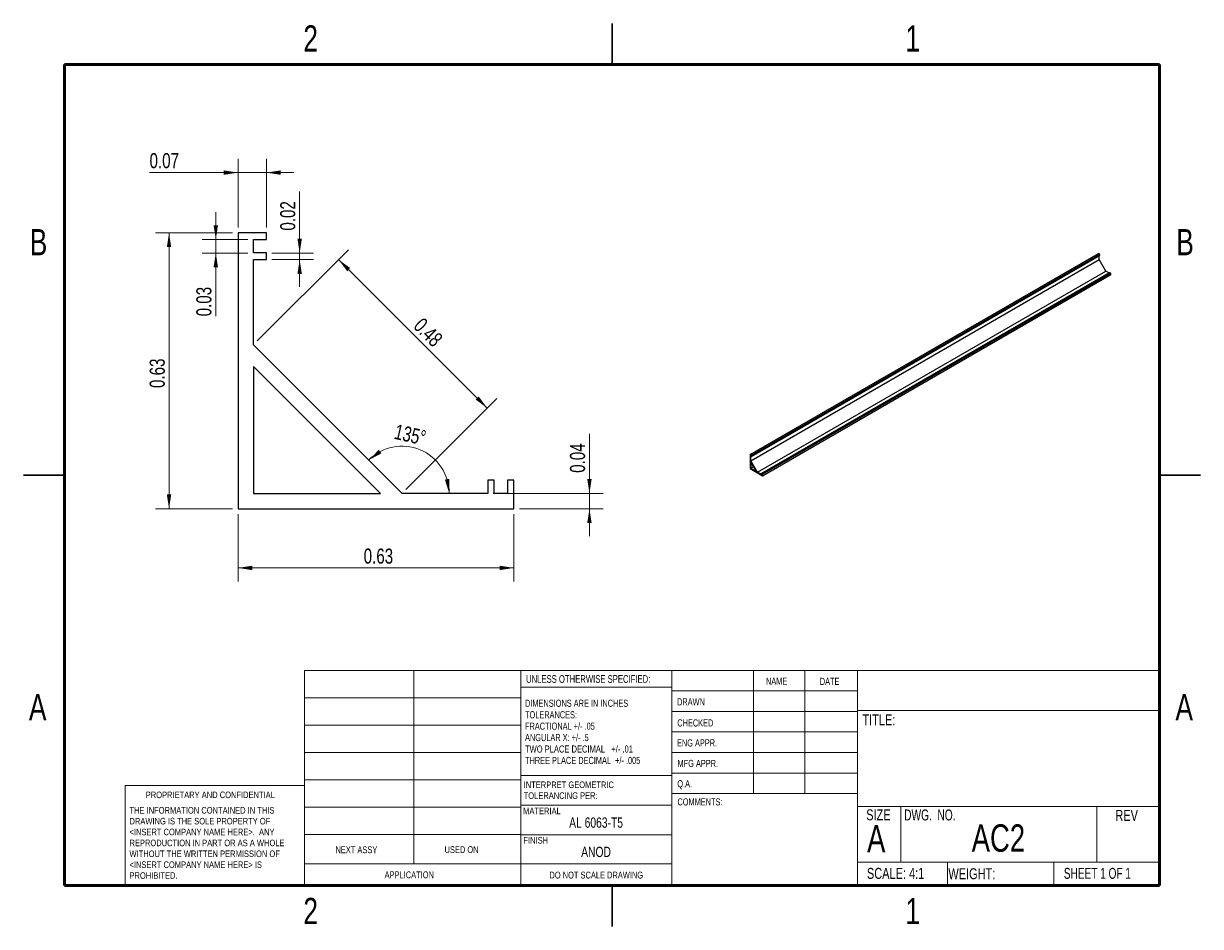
# Model space of a CAD drawing. Header units: inches. Extents: x 0.1 to 10.9, y 0.1 to 8.4.
import ezdxf

# ---------------------------------------------------------------- set-up
doc = ezdxf.new("R2010")
doc.units = ezdxf.units.IN
doc.header["$MEASUREMENT"] = 0
doc.styles.add('SLDTEXTSTYLE0', font='TXT', dxfattribs={"width": 0.75})
doc.styles.add('SLDTEXTSTYLE1', font='TXT', dxfattribs={"width": 0.6875})
doc.styles.add('SLDTEXTSTYLE2', font='TXT', dxfattribs={"width": 0.694444})
doc.dimstyles.new('SLDDIMSTYLE0', dxfattribs={"dimtxt": 0.137795, "dimasz": 0.13, "dimexe": 0, "dimexo": 0.0625, "dimgap": 0.034449, "dimtad": 1, "dimlfac": 0.25, "dimrnd": 1e-09, "dimdsep": 46, "dimtxsty": 'SLDTEXTSTYLE0', "dimsah": 1, "dimcen": 0.09, "dimadec": 0, "dimazin": 2, "dimtfac": 1, "dimtofl": 0, "dimtmove": 0, "dimatfit": 3, "dimfxl": 0, "dimfrac": 2, "dimtolj": 1, "dimtzin": 12, "dimarcsym": 0})
doc.dimstyles.new('SLDDIMSTYLE1', dxfattribs={"dimtxt": 0.137795, "dimasz": 0.13, "dimexe": 0, "dimexo": 0.0625, "dimgap": 0.034449, "dimtad": 1, "dimlfac": 0.25, "dimrnd": 1e-09, "dimdsep": 46, "dimtxsty": 'SLDTEXTSTYLE0', "dimsah": 1, "dimcen": 0.09, "dimadec": 0, "dimazin": 2, "dimtfac": 1, "dimtmove": 0, "dimatfit": 0, "dimfxl": 0, "dimfrac": 2, "dimtolj": 1, "dimtzin": 12, "dimarcsym": 0})
doc.dimstyles.new('SLDDIMSTYLE2', dxfattribs={"dimtxt": 0.137795, "dimasz": 0.13, "dimexe": 0, "dimexo": 0.0625, "dimgap": 0.034449, "dimtad": 1, "dimdec": 4, "dimlfac": 0.25, "dimzin": 12, "dimdsep": 46, "dimtxsty": 'SLDTEXTSTYLE0', "dimsah": 1, "dimcen": 0.09, "dimazin": 3, "dimtfac": 1, "dimtofl": 0, "dimtmove": 0, "dimatfit": 3, "dimfxl": 0, "dimfrac": 2, "dimtolj": 1, "dimtzin": 12, "dimarcsym": 0})

# ---------------------------------------------------------------- blocks, each defined once
blk = doc.blocks.new('SW_NOTE_0')
at = {"color": 0, "linetype": 'Continuous', "lineweight": 0, "char_height": 0.06, "attachment_point": 1, "style": 'SLDTEXTSTYLE0'}
for s, insert in [('INTERPRET GEOMETRIC', (0, 0.077)), ('TOLERANCING PER:', (0, -0.022))]:
    blk.add_mtext(s, dxfattribs=dict(at, insert=insert))
blk = doc.blocks.new('SW_NOTE_1')
at = {"color": 0, "linetype": 'Continuous', "lineweight": 0, "char_height": 0.065, "attachment_point": 1}
for s, insert, style in [('DIMENSIONS ARE IN INCHES', (0, 0.084), 'SLDTEXTSTYLE0'), ('TOLERANCES:', (0, -0.021), 'SLDTEXTSTYLE0'), ('FRACTIONAL +/- .05', (0, -0.125), 'SLDTEXTSTYLE0'), ('ANGULAR X: +/- .5', (0, -0.229), 'SLDTEXTSTYLE0'), ('TWO PLACE DECIMAL   +/- .01', (0, -0.334), 'SLDTEXTSTYLE2'), ('THREE PLACE DECIMAL  +/- .005', (0, -0.438), 'SLDTEXTSTYLE0')]:
    blk.add_mtext(s, dxfattribs=dict(at, insert=insert, style=style))
blk = doc.blocks.new('SW_NOTE_2')
at = {"color": 0, "linetype": 'Continuous', "lineweight": 0, "char_height": 0.06, "attachment_point": 1, "style": 'SLDTEXTSTYLE0'}
for s, insert in [('THE INFORMATION CONTAINED IN THIS', (0, 0.077)), ('DRAWING IS THE SOLE PROPERTY OF', (0, -0.022)), ('<INSERT COMPANY NAME HERE>.  ANY', (0, -0.121)), ('WITHOUT THE WRITTEN PERMISSION OF', (0, -0.32)), ('REPRODUCTION IN PART OR AS A WHOLE', (0, -0.221)), ('<INSERT COMPANY NAME HERE> IS', (0, -0.42)), ('PROHIBITED.', (0, -0.519))]:
    blk.add_mtext(s, dxfattribs=dict(at, insert=insert))
blk = doc.blocks.new('_D')
at = {"color": 7, "linetype": 'Continuous', "lineweight": 18}
for p, q in [((2.034, 6.462), (1.329, 6.462)), ((1.454, 3.942), (1.454, 6.462)), ((2.034, 3.942), (1.329, 3.942))]:
    blk.add_line(p, q, dxfattribs=at)
for points in [[(1.454, 6.462), (1.434, 6.332), (1.474, 6.332)], [(1.454, 3.942), (1.474, 4.072), (1.434, 4.072)]]:
    blk.add_solid(points, dxfattribs=at)
at = {"color": 7, "linetype": 'Continuous', "lineweight": 18, "insert": (1.277, 5.045), "char_height": 0.1378, "attachment_point": 1, "rotation": 90, "style": 'SLDTEXTSTYLE0'}
blk.add_mtext('0.63', dxfattribs=at)
blk = doc.blocks.new('_D_1')
at = {"color": 7, "linetype": 'Continuous', "lineweight": 18}
for p, q in [((2.084, 3.892), (2.084, 3.276)), ((4.604, 3.892), (4.604, 3.276)), ((2.084, 3.401), (4.604, 3.401))]:
    blk.add_line(p, q, dxfattribs=at)
for points in [[(2.084, 3.401), (2.214, 3.381), (2.214, 3.421)], [(4.604, 3.401), (4.474, 3.421), (4.474, 3.381)]]:
    blk.add_solid(points, dxfattribs=at)
at = {"color": 7, "linetype": 'Continuous', "lineweight": 18, "insert": (3.232, 3.578), "char_height": 0.1378, "attachment_point": 1, "style": 'SLDTEXTSTYLE0'}
blk.add_mtext('0.63', dxfattribs=at)
blk = doc.blocks.new('_D_2')
at = {"color": 7, "linetype": 'Continuous', "lineweight": 18}
for p, q in [((5.294, 4.082), (5.294, 4.626)), ((4.414, 4.082), (5.419, 4.082)), ((5.294, 3.942), (5.294, 4.082)), ((4.654, 3.942), (5.419, 3.942)), ((5.294, 3.942), (5.294, 3.692))]:
    blk.add_line(p, q, dxfattribs=at)
for points in [[(5.294, 4.082), (5.314, 4.212), (5.274, 4.212)], [(5.294, 3.942), (5.274, 3.812), (5.314, 3.812)]]:
    blk.add_solid(points, dxfattribs=at)
at = {"color": 7, "linetype": 'Continuous', "lineweight": 18, "insert": (5.116, 4.27), "char_height": 0.1378, "attachment_point": 1, "rotation": 90, "style": 'SLDTEXTSTYLE0'}
blk.add_mtext('0.04', dxfattribs=at)
blk = doc.blocks.new('_D_3')
at = {"color": 7, "linetype": 'Continuous', "lineweight": 18}
blk.add_arc((3.582, 4.082), 0.431, 0, 135, dxfattribs=at)
for points in [[(3.278, 4.387), (3.394, 4.448), (3.37, 4.48)], [(4.013, 4.082), (4.014, 4.214), (3.974, 4.208)]]:
    blk.add_solid(points, dxfattribs=at)
at = {"color": 7, "linetype": 'Continuous', "lineweight": 18, "insert": (3.533, 4.717), "char_height": 0.1378, "attachment_point": 1, "rotation": 347.0793, "style": 'SLDTEXTSTYLE0'}
blk.add_mtext('135°', dxfattribs=at)
blk = doc.blocks.new('_D_4')
at = {"color": 7, "linetype": 'Continuous', "lineweight": 18}
for p, q in [((2.647, 6.278), (2.647, 6.84)), ((2.394, 6.278), (2.772, 6.278)), ((2.647, 6.218), (2.647, 6.278)), ((2.394, 6.218), (2.772, 6.218)), ((2.647, 6.218), (2.647, 5.968))]:
    blk.add_line(p, q, dxfattribs=at)
for points in [[(2.647, 6.278), (2.667, 6.408), (2.627, 6.408)], [(2.647, 6.218), (2.627, 6.088), (2.667, 6.088)]]:
    blk.add_solid(points, dxfattribs=at)
at = {"color": 7, "linetype": 'Continuous', "lineweight": 18, "insert": (2.469, 6.483), "char_height": 0.1378, "attachment_point": 1, "rotation": 90, "style": 'SLDTEXTSTYLE0'}
blk.add_mtext('0.02', dxfattribs=at)
blk = doc.blocks.new('_D_5')
at = {"color": 7, "linetype": 'Continuous', "lineweight": 18}
for p, q in [((2.084, 6.512), (2.084, 7.138)), ((2.344, 6.512), (2.344, 7.138)), ((2.084, 7.013), (1.276, 7.013)), ((2.344, 7.013), (2.084, 7.013)), ((2.344, 7.013), (2.594, 7.013))]:
    blk.add_line(p, q, dxfattribs=at)
for points in [[(2.084, 7.013), (1.954, 7.033), (1.954, 6.993)], [(2.344, 7.013), (2.474, 6.993), (2.474, 7.033)]]:
    blk.add_solid(points, dxfattribs=at)
at = {"color": 7, "linetype": 'Continuous', "lineweight": 18, "insert": (1.276, 7.191), "char_height": 0.1378, "attachment_point": 1, "style": 'SLDTEXTSTYLE0'}
blk.add_mtext('0.07', dxfattribs=at)
blk = doc.blocks.new('_D_6')
at = {"color": 7, "linetype": 'Continuous', "lineweight": 18}
for p, q in [((2.26, 5.475), (3.092, 6.307)), ((4.361, 4.861), (3.003, 6.218)), ((3.617, 4.117), (4.449, 4.949))]:
    blk.add_line(p, q, dxfattribs=at)
for points in [[(3.003, 6.218), (3.081, 6.112), (3.109, 6.141)], [(4.361, 4.861), (4.283, 4.967), (4.255, 4.939)]]:
    blk.add_solid(points, dxfattribs=at)
at = {"color": 7, "linetype": 'Continuous', "lineweight": 18, "insert": (3.775, 5.698), "char_height": 0.1378, "attachment_point": 1, "rotation": 315, "style": 'SLDTEXTSTYLE0'}
blk.add_mtext('0.48', dxfattribs=at)
blk = doc.blocks.new('_D_7')
at = {"color": 7, "linetype": 'Continuous', "lineweight": 18}
for p, q in [((1.881, 6.402), (1.881, 6.652)), ((2.174, 6.402), (1.756, 6.402)), ((1.881, 6.278), (1.881, 6.402)), ((2.174, 6.278), (1.756, 6.278)), ((1.881, 6.278), (1.881, 5.7))]:
    blk.add_line(p, q, dxfattribs=at)
for points in [[(1.881, 6.402), (1.901, 6.532), (1.861, 6.532)], [(1.881, 6.278), (1.861, 6.148), (1.901, 6.148)]]:
    blk.add_solid(points, dxfattribs=at)
at = {"color": 7, "linetype": 'Continuous', "lineweight": 18, "insert": (1.703, 5.7), "char_height": 0.1378, "attachment_point": 1, "rotation": 90, "style": 'SLDTEXTSTYLE0'}
blk.add_mtext('0.03', dxfattribs=at)

msp = doc.modelspace()

# ---------------------------------------------------------------- linework, layer by layer
at = {"color": 7, "linetype": 'Continuous', "lineweight": 25}
for p, q in [((5.5, 8.37504), (5.5, 7.99996)), ((5.5, 8), (5.5, 8.375)), ((2.08442, 6.46214), (2.08442, 3.94214)), ((2.34442, 6.46214), (2.08442, 6.46214)), ((2.34442, 6.40214), (2.34442, 6.46214)), ((2.22442, 6.40214), (2.34442, 6.40214)), ((2.22442, 6.27847), (2.22442, 6.40214)), ((2.34442, 6.27847), (2.22442, 6.27847)), ((2.34442, 6.21847), (2.34442, 6.27847)), ((6.76207, 4.43663), (9.94405, 6.27355)), ((6.76826, 4.42369), (9.95024, 6.2606)), ((6.77356, 4.43), (9.95554, 6.26692)), ((6.77356, 4.42694), (9.95554, 6.26385)), ((6.77356, 4.42062), (9.95554, 6.25754)), ((6.77356, 4.41756), (9.95554, 6.25448)), ((9.95554, 6.26692), (9.94405, 6.27355)), ((9.95024, 6.2606), (9.95024, 6.26079)), ((9.95554, 6.25754), (9.95024, 6.2606)), ((9.95024, 6.2178), (9.95024, 6.25142)), ((9.95554, 6.26385), (9.95554, 6.26692)), ((9.95554, 6.25448), (9.95554, 6.25754)), ((2.22442, 6.21847), (2.34442, 6.21847)), ((2.22442, 5.43979), (2.22442, 6.21847)), ((6.76826, 4.38089), (9.95024, 6.2178)), ((10.01024, 6.11388), (9.95024, 6.2178)), ((6.82826, 4.27696), (10.01024, 6.11388)), ((6.86284, 4.26313), (10.04482, 6.10004)), ((6.86549, 4.2616), (10.04747, 6.09851)), ((6.87079, 4.25853), (10.05277, 6.09545)), ((6.87344, 4.257), (10.05542, 6.09392)), ((6.87344, 4.24373), (10.05542, 6.08065)), ((10.03951, 6.09698), (10.01024, 6.11388)), ((10.04747, 6.09851), (10.04482, 6.10004)), ((10.04747, 6.09239), (10.04747, 6.09851)), ((10.05542, 6.09392), (10.05277, 6.09545)), ((10.05542, 6.08065), (10.05542, 6.09392)), ((3.58206, 4.08214), (2.22442, 5.43979)), ((3.38407, 4.08214), (2.22442, 5.2418)), ((2.22442, 5.2418), (2.22442, 4.08214)), ((6.76207, 4.43663), (6.76207, 4.30803)), ((6.77356, 4.43), (6.76207, 4.43663)), ((6.76826, 4.43), (6.77356, 4.42694)), ((6.76826, 4.42369), (6.76826, 4.43)), ((6.77356, 4.42062), (6.76826, 4.42369)), ((6.76826, 4.42062), (6.77356, 4.41756)), ((6.76826, 4.38089), (6.76826, 4.42062)), ((6.77356, 4.42694), (6.77356, 4.43)), ((6.77356, 4.41756), (6.77356, 4.42062)), ((6.76207, 4.30803), (6.87344, 4.24373)), ((6.82826, 4.27696), (6.76826, 4.38089)), ((6.81951, 4.28201), (6.76826, 4.37078)), ((6.76826, 4.37078), (6.76826, 4.3116)), ((6.76826, 4.3116), (6.79389, 4.32639)), ((6.76826, 4.3116), (6.81951, 4.28201)), ((0.12496, 4.25), (0.50004, 4.25)), ((0.5, 4.25), (0.125, 4.25)), ((4.36442, 4.20214), (4.36442, 4.08214)), ((4.42442, 4.20214), (4.36442, 4.20214)), ((4.42442, 4.08214), (4.42442, 4.20214)), ((4.54442, 4.20214), (4.54442, 4.08214)), ((4.60442, 4.20214), (4.54442, 4.20214)), ((4.60442, 3.94214), (4.60442, 4.20214)), ((6.86284, 4.257), (6.82826, 4.27696)), ((6.86284, 4.26313), (6.86284, 4.257)), ((6.86549, 4.2616), (6.86284, 4.26313)), ((6.86549, 4.25547), (6.86549, 4.2616)), ((6.86549, 4.25547), (6.87079, 4.25853)), ((6.87079, 4.25241), (6.86549, 4.25547)), ((6.87079, 4.25853), (6.87079, 4.25241)), ((6.87344, 4.257), (6.87079, 4.25853)), ((6.87344, 4.24373), (6.87344, 4.257)), ((10.87504, 4.25), (10.49996, 4.25)), ((10.5, 4.25), (10.875, 4.25)), ((2.22442, 4.08214), (3.38407, 4.08214)), ((4.36442, 4.08214), (3.58206, 4.08214)), ((4.54442, 4.08214), (4.42442, 4.08214)), ((2.08442, 3.94214), (4.60442, 3.94214)), ((5.5, 0.12496), (5.5, 0.50004)), ((5.5, 0.5), (5.5, 0.125))]:
    msp.add_line(p, q, dxfattribs=at)
at = {"color": 7, "linetype": 'Continuous', "lineweight": 50}
for p, q in [((0.5, 0.5), (0.5, 8)), ((0.5, 8), (10.5, 8)), ((10.5, 8), (10.5, 0.5)), ((10.5, 0.5), (0.5, 0.5))]:
    msp.add_line(p, q, dxfattribs=at)
at = {"color": 7, "linetype": 'Continuous', "lineweight": 18}
for p, q in [((2.69111, 2.46435), (10.5, 2.46435)), ((2.69111, 0.5), (2.69111, 2.46435)), ((3.68909, 2.46435), (3.68909, 0.69627)), ((4.66826, 0.5), (4.66826, 2.46435)), ((6.0452, 2.46435), (6.0452, 0.5)), ((6.7937, 2.46435), (6.7937, 1.33935)), ((7.26223, 2.46435), (7.26223, 1.33935)), ((7.74128, 2.46435), (7.74128, 0.5)), ((6.0452, 2.31001), (4.66826, 2.31001)), ((6.0452, 2.27685), (7.74128, 2.27685)), ((2.69111, 2.21435), (4.66826, 2.21435)), ((6.0452, 2.08935), (7.74128, 2.08935)), ((7.74128, 2.0972), (10.5, 2.0972)), ((2.69111, 1.96435), (4.66826, 1.96435)), ((6.0452, 1.90185), (7.74128, 1.90185)), ((2.69111, 1.71435), (4.66826, 1.71435)), ((7.74128, 1.71435), (6.0452, 1.71435)), ((7.74128, 1.52685), (6.0452, 1.52685)), ((1.0539, 0.5), (1.0539, 1.41435)), ((2.69111, 1.41435), (1.0539, 1.41435)), ((2.69111, 1.46435), (4.66826, 1.46435)), ((4.66826, 1.50372), (6.04971, 1.50372)), ((7.74128, 1.33935), (6.04971, 1.33935)), ((2.69111, 1.21435), (4.66826, 1.21435)), ((4.66826, 1.23372), (6.04971, 1.23372)), ((7.74128, 1.21986), (10.5, 1.21986)), ((8.13682, 1.21986), (8.13682, 0.71289)), ((9.92806, 1.21986), (9.92806, 0.71289)), ((2.69111, 0.96435), (4.66826, 0.96435)), ((4.66826, 0.96372), (6.0452, 0.96372)), ((2.69111, 0.69627), (6.0452, 0.69627)), ((7.74128, 0.71289), (10.5, 0.71289)), ((8.56442, 0.71289), (8.56442, 0.5)), ((9.53633, 0.71289), (9.53633, 0.5))]:
    msp.add_line(p, q, dxfattribs=at)

# ---------------------------------------------------------------- block references
at = {"color": 7, "linetype": 'Continuous', "lineweight": 0}
for name, p in [('SW_NOTE_1', (4.70541, 2.11284)), ('SW_NOTE_0', (4.69327, 1.37258)), ('SW_NOTE_2', (1.09269, 1.13928))]:
    msp.add_blockref(name, p, dxfattribs=at)

# ---------------------------------------------------------------- texts
for s, insert, char_height, attachment_point, style in [('2', (2.74758, 8.35881), 0.24, 2, 'SLDTEXTSTYLE0'), ('1', (8.24758, 8.35881), 0.24, 2, 'SLDTEXTSTYLE0'), ('B', (0.26195, 6.49759), 0.24, 2, 'SLDTEXTSTYLE0'), ('B', (10.73439, 6.49759), 0.24, 2, 'SLDTEXTSTYLE0'), ('UNLESS OTHERWISE SPECIFIED:', (4.71488, 2.42122), 0.07, 1, 'SLDTEXTSTYLE0'), ('NAME', (6.90645, 2.39854), 0.065, 1, 'SLDTEXTSTYLE0'), ('DATE', (7.39822, 2.39681), 0.065, 1, 'SLDTEXTSTYLE0'), ('A', (0.2542, 2.24759), 0.24, 2, 'SLDTEXTSTYLE0'), ('DRAWN', (6.09435, 2.20956), 0.065, 1, 'SLDTEXTSTYLE0'), ('A', (10.72664, 2.24759), 0.24, 2, 'SLDTEXTSTYLE0'), ('TITLE:', (7.78714, 2.06271), 0.1, 1, 'SLDTEXTSTYLE0'), ('CHECKED', (6.09648, 2.0172), 0.065, 1, 'SLDTEXTSTYLE0'), ('ENG APPR.', (6.09359, 1.83468), 0.065, 1, 'SLDTEXTSTYLE0'), ('MFG APPR.', (6.09854, 1.64746), 0.065, 1, 'SLDTEXTSTYLE0'), ('Q.A.', (6.09691, 1.46154), 0.065, 1, 'SLDTEXTSTYLE0'), ('PROPRIETARY AND CONFIDENTIAL', (1.24132, 1.35759), 0.06, 1, 'SLDTEXTSTYLE0'), ('COMMENTS:', (6.09779, 1.29562), 0.065, 1, 'SLDTEXTSTYLE0'), ('MATERIAL', (4.6882, 1.21075), 0.06, 1, 'SLDTEXTSTYLE0'), ('SIZE', (7.82203, 1.1952), 0.1, 1, 'SLDTEXTSTYLE0'), ('DWG.  NO.', (8.16853, 1.1938), 0.1, 1, 'SLDTEXTSTYLE2'), ('REV', (10.09783, 1.18989), 0.1, 1, 'SLDTEXTSTYLE0'), ('AL 6063-T5', (5.35469, 1.12089), 0.09375, 2, 'SLDTEXTSTYLE0'), ('A', (7.82992, 1.05214), 0.25, 1, 'SLDTEXTSTYLE0'), ('AC2', (9.02932, 1.05799), 0.25, 2, 'SLDTEXTSTYLE0'), ('FINISH', (4.69093, 0.94245), 0.06, 1, 'SLDTEXTSTYLE0'), ('NEXT ASSY', (2.97407, 0.85714), 0.0625, 1, 'SLDTEXTSTYLE0'), ('USED ON', (3.97063, 0.85817), 0.0625, 1, 'SLDTEXTSTYLE0'), ('ANOD', (5.35455, 0.85316), 0.09375, 2, 'SLDTEXTSTYLE0'), ('SCALE: 4:1', (7.82869, 0.66003), 0.1, 1, 'SLDTEXTSTYLE0'), ('WEIGHT:', (8.57244, 0.6566), 0.1, 1, 'SLDTEXTSTYLE0'), ('SHEET 1 OF 1', (9.6272, 0.66035), 0.1, 1, 'SLDTEXTSTYLE1'), ('APPLICATION', (3.42321, 0.62794), 0.0625, 1, 'SLDTEXTSTYLE0'), ('DO NOT SCALE DRAWING', (5.35645, 0.62577), 0.0625, 2, 'SLDTEXTSTYLE0'), ('2', (2.74758, 0.38637), 0.24, 2, 'SLDTEXTSTYLE0'), ('1', (8.24758, 0.38637), 0.24, 2, 'SLDTEXTSTYLE0')]:
    msp.add_mtext(s, dxfattribs=dict(at, insert=insert, char_height=char_height, attachment_point=attachment_point, style=style))

# ---------------------------------------------------------------- dimensions: what is measured, and where the dimension line sits
at = {"color": 7, "linetype": 'Continuous', "lineweight": 18}
for base, p1, p2, dimstyle, picture, middle in [((2.0844169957, 7.0132143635), (2.3444169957, 6.4621405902), (2.0844169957, 6.4621405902), 'SLDDIMSTYLE1', '_D_5', (1.4544957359, 7.0132143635)), ((4.60442, 3.40075), (2.08442, 3.94214), (4.60442, 3.94214), 'SLDDIMSTYLE0', '_D_1', (3.40998, 3.40075))]:
    dim = msp.add_linear_dim(base=base, p1=p1, p2=p2, dimstyle=dimstyle, dxfattribs=at)
    dim.commit()
    dim.dimension.update_dxf_attribs({"geometry": picture, "text_midpoint": middle, "dimtype": 160})
for base, p1, p2, angle, dimstyle, picture, middle in [((2.6465211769, 6.2784705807), (2.3444169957, 6.2184705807), (2.3444169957, 6.2784705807), 90, 'SLDDIMSTYLE1', '_D_4', (2.6465211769, 6.6613997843)), ((1.88053, 6.40214), (2.22442, 6.27847), (2.22442, 6.40214), 90, 'SLDDIMSTYLE1', '_D_7', (1.88053, 5.87832)), ((1.4545, 6.46214), (2.08442, 3.94214), (2.08442, 6.46214), 90, 'SLDDIMSTYLE0', '_D', (1.4545, 5.22305)), ((3.00312, 6.21849), (3.58206, 4.08214), (2.22442, 5.43979), 315, 'SLDDIMSTYLE0', '_D_6', (3.77502, 5.44659)), ((5.2937827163, 4.0821405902), (4.6044169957, 3.9421405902), (4.3644169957, 4.0821405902), 90, 'SLDDIMSTYLE1', '_D_2', (5.2937827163, 4.4478412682))]:
    dim = msp.add_linear_dim(base=base, p1=p1, p2=p2, angle=angle, dimstyle=dimstyle, dxfattribs=at)
    dim.commit()
    dim.dimension.update_dxf_attribs({"geometry": picture, "text_midpoint": middle, "dimtype": 160})
dim = msp.add_angular_dim_2l(base=(3.74689, 4.48006), line1=((3.58206, 4.08214), (2.22442, 5.43979)), line2=((4.36442, 4.08214), (3.58206, 4.08214)), dimstyle='SLDDIMSTYLE2', dxfattribs=at)
dim.commit()
dim.dimension.update_dxf_attribs({"geometry": '_D_3', "text_midpoint": (3.67837, 4.50194), "dimtype": 162})

doc.saveas('drawing.dxf')
